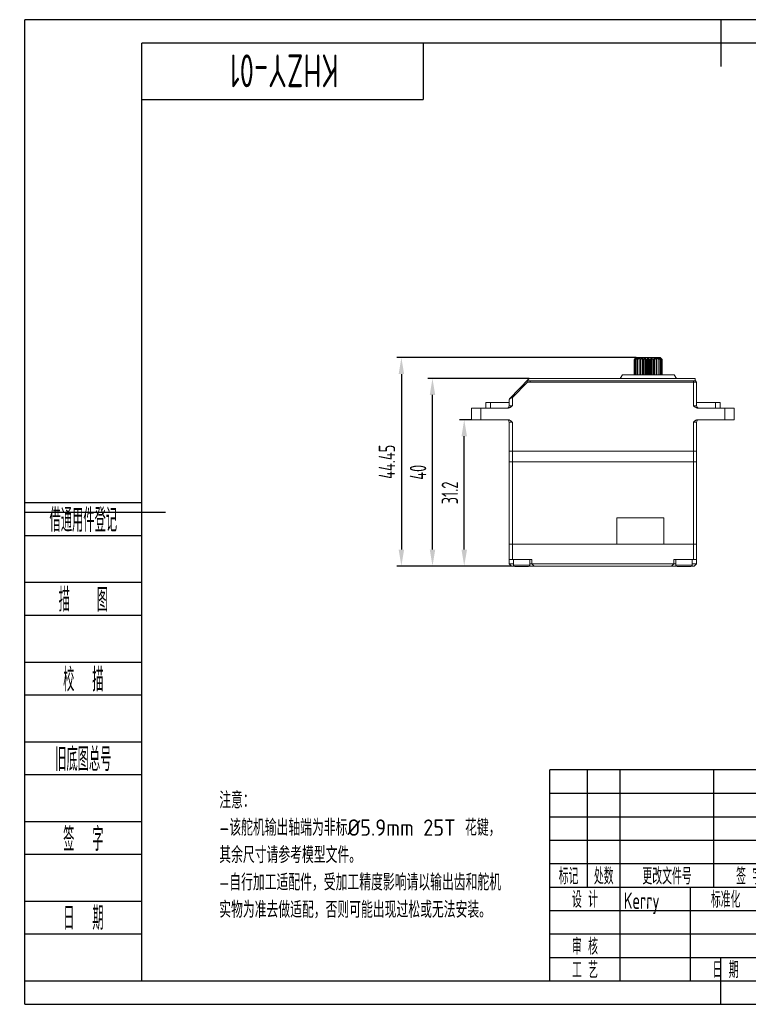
# Model space of a CAD drawing. Header units: inches. Extents: x -26 to 276, y -5 to 205.
# Tile 1 of 6: x -26 to 129, y -5 to 205. Entities that reach past the tile are written whole.
import ezdxf
from ezdxf.enums import TextEntityAlignment as Align

# ---------------------------------------------------------------- set-up
doc = ezdxf.new("R2010")
doc.units = ezdxf.units.IN
doc.header["$MEASUREMENT"] = 0
for name, color, linetype in [('02___PRT_ALL_AXES', 7, 'Continuous'), ('1轮廓实线层', 7, 'Continuous'), ('2细线层', 4, 'Continuous'), ('6文字层', 3, 'Continuous'), ('7标注层', 4, 'Continuous'), ('图框层', 7, 'Continuous')]:
    doc.layers.add(name, color=color, linetype=linetype)
doc.styles.add('PC_TEXTSTYLE', font='ISOCP.SHX', dxfattribs={"width": 0.707, "bigfont": 'GBCBIG.SHX'})
doc.styles.add('ZWISOGDT', font='ISOCP.SHX', dxfattribs={"bigfont": 'GBCBIG.SHX'})
doc.dimstyles.new('GB_LINEAR', dxfattribs={"dimtxt": 3.5, "dimasz": 3.5, "dimexe": 1, "dimexo": 0, "dimgap": 1.5, "dimtad": 1, "dimdsep": 46, "dimtxsty": 'PC_TEXTSTYLE', "dimcen": 0, "dimclrd": 256, "dimclrt": 3, "dimadec": 0, "dimazin": 2, "dimtp": 0.1, "dimtm": 0.1, "dimtfac": 0.71, "dimtdec": 3, "dimtmove": 0, "dimatfit": 3, "dimfxl": 1, "dimtfill": 1, "dimarcsym": 0})

# ---------------------------------------------------------------- blocks, each defined once
blk = doc.blocks.new('*D2')
at = {"layer": '7标注层', "color": 0, "lineweight": -2}
for p, q in [((70.31, 119.67), (67.74, 119.67)), ((78.81, 88.47), (67.74, 88.47))]:
    blk.add_line(p, q, dxfattribs=at)
at = {"layer": '7标注层', "lineweight": -2}
blk.add_line((68.74, 91.97), (68.74, 116.17), dxfattribs=at)
at = {"layer": '7标注层'}
for points in [[(69.33, 116.17), (68.16, 116.17), (68.74, 119.67)], [(68.16, 91.97), (69.33, 91.97), (68.74, 88.47)]]:
    blk.add_solid(points, dxfattribs=at)
at = {"layer": 'Defpoints', "color": 0}
for p in [(68.74, 119.67), (70.31, 119.67), (78.81, 88.47)]:
    blk.add_point(p, dxfattribs=at)
at = {"layer": '7标注层', "color": 3, "insert": (65.67, 104.07), "char_height": 3.5, "attachment_point": 5, "rotation": 90, "style": 'PC_TEXTSTYLE', "bg_fill": 3, "box_fill_scale": 1.25, "bg_fill_color": 257, "bg_fill_transparency": 0}
blk.add_mtext('31.2', dxfattribs=at)
blk = doc.blocks.new('*D3')
at = {"layer": '7标注层', "color": 0, "lineweight": -2}
for p, q in [((82.61, 128.47), (60.97, 128.47)), ((78.81, 88.47), (60.97, 88.47))]:
    blk.add_line(p, q, dxfattribs=at)
at = {"layer": '7标注层', "lineweight": -2}
blk.add_line((61.97, 91.97), (61.97, 124.97), dxfattribs=at)
at = {"layer": '7标注层'}
for points in [[(62.55, 124.97), (61.39, 124.97), (61.97, 128.47)], [(61.39, 91.97), (62.55, 91.97), (61.97, 88.47)]]:
    blk.add_solid(points, dxfattribs=at)
at = {"layer": 'Defpoints', "color": 0}
for p in [(61.97, 128.47), (82.61, 128.47), (78.81, 88.47)]:
    blk.add_point(p, dxfattribs=at)
at = {"layer": '7标注层', "color": 3, "insert": (58.89, 108.47), "char_height": 3.5, "attachment_point": 5, "rotation": 90, "style": 'PC_TEXTSTYLE', "bg_fill": 3, "box_fill_scale": 1.25, "bg_fill_color": 257, "bg_fill_transparency": 0}
blk.add_mtext('40', dxfattribs=at)
blk = doc.blocks.new('*D4')
at = {"layer": '7标注层', "color": 0, "lineweight": -2}
for p, q in [((105.42, 132.92), (54.34, 132.92)), ((78.81, 88.47), (54.34, 88.47))]:
    blk.add_line(p, q, dxfattribs=at)
at = {"layer": '7标注层', "lineweight": -2}
blk.add_line((55.34, 129.42), (55.34, 91.97), dxfattribs=at)
at = {"layer": '7标注层'}
for points in [[(55.92, 129.42), (54.75, 129.42), (55.34, 132.92)], [(54.75, 91.97), (55.92, 91.97), (55.34, 88.47)]]:
    blk.add_solid(points, dxfattribs=at)
at = {"layer": 'Defpoints', "color": 0}
for p in [(105.42, 132.92), (55.34, 88.47), (78.81, 88.47)]:
    blk.add_point(p, dxfattribs=at)
at = {"layer": '7标注层', "color": 3, "insert": (52.26, 110.7), "char_height": 3.5, "attachment_point": 5, "rotation": 90, "style": 'PC_TEXTSTYLE', "bg_fill": 3, "box_fill_scale": 1.25, "bg_fill_color": 257, "bg_fill_transparency": 0}
blk.add_mtext('44.45', dxfattribs=at)
blk = doc.blocks.new('ZwmFrameMain_1_A4^_^无分区图框^_^landscape')
at = {"layer": '1轮廓实线层'}
for p, q in [((123.5, 205), (123.5, 195)), ((0, 0), (0, 200)), ((267, 200), (0, 200)), ((267, 200), (267, 0)), ((-25, 100), (5, 100)), ((272, 100), (262, 100)), ((123.5, -5), (123.5, 5)), ((0, 0), (267, 0))]:
    blk.add_line(p, q, dxfattribs=at)
at = {"layer": '2细线层'}
for p, q in [((-25, -5), (-25, 205)), ((272, 205), (-25, 205)), ((272, 205), (272, -5)), ((-25, -5), (272, -5))]:
    blk.add_line(p, q, dxfattribs=at)
blk = doc.blocks.new('ZwmFrameMain_1_标题栏1')
at = {"layer": '1轮廓实线层'}
for p, q in [((-180, 0), (-180, 45)), ((0, 45), (-180, 45)), ((-172, 20), (-172, 45)), ((-165, 20), (-165, 45)), ((-145, 20), (-145, 45)), ((-130, 20), (-130, 45)), ((-120, 0), (-120, 45)), ((0, 0), (0, 45)), ((-60, 30), (0, 30)), ((-180, 20), (-60, 20)), ((-165, 0), (-165, 20)), ((-150, 0), (-150, 20)), ((-135, 0), (-135, 20)), ((-60, 15), (0, 15)), ((-180, 0), (0, 0))]:
    blk.add_line(p, q, dxfattribs=at)
at = {"layer": '1轮廓实线层', "color": 7}
for p, q in [((-60, 0), (-60, 45)), ((-180, 25), (-120, 25))]:
    blk.add_line(p, q, dxfattribs=at)
at = {"layer": '2细线层'}
for p, q in [((-180, 40), (-120, 40)), ((-180, 35), (-120, 35)), ((-180, 30), (-120, 30)), ((-90, 0), (-90, 20)), ((-75, 6), (-75, 20)), ((-180, 15), (-120, 15)), ((-120, 14), (-60, 14)), ((-112.5, 6), (-112.5, 14)), ((-105, 6), (-105, 14)), ((-97.5, 6), (-97.5, 14)), ((-180, 10), (-120, 10)), ((-180, 5), (-120, 5)), ((-120, 6), (-60, 6))]:
    blk.add_line(p, q, dxfattribs=at)
at = {"layer": '6文字层', "style": 'PC_TEXTSTYLE', "width": 0.667}
for s, p in [('标记', (-176, 22.5)), ('处数', (-168.5, 22.5)), (' 更改文件号 ', (-155, 22.5)), (' 签 字 ', (-137.5, 22.5)), (' 日期 ', (-125, 22.5)), (' 设 计 ', (-172.5, 17.51)), (' 标准化 ', (-142.5, 17.51)), (' 图 样 标 记 ', (-105, 17)), (' 重 量 ', (-82.5, 17)), (' 比 例 ', (-67.5, 17)), (' 审 核 ', (-172.5, 7.5)), (' 工 艺 ', (-172.5, 2.5)), (' 日 期 ', (-142.5, 2.5)), ('共       页', (-105, 3)), ('第       页', (-75, 3))]:
    blk.add_text(s, height=3.5, dxfattribs=at).set_placement(p, align=Align.MIDDLE)
at = {"layer": '6文字层', "style": 'PC_TEXTSTYLE', "flags": 8}
for tag, height, width, p, p2 in [('企业名称', 5, 3.445461, (-54.29, 34.82), (-5.27, 34.82)), ('产品名称或材料标记', 7, 1.034456, (-113.46, 28.64), (-66.42, 28.64)), ('图样名称', 5, 3.480264, (-54.79, 19.98), (-5.27, 19.98)), ('标准化', 3.5, 1.756036, (-133.83, 15.37), (-120.75, 15.37)), ('重量', 3.5, 2.448074, (-88.46, 7.54), (-76.55, 7.54)), ('比例', 3.5, 2.367734, (-73.35, 7.54), (-61.93, 7.54)), ('图样代号', 5, 3.489916, (-54.79, 5.63), (-5.52, 5.63)), ('审核', 3.5, 2.723972, (-163.99, 5.37), (-150.63, 5.37)), ('工艺', 3.5, 2.851598, (-164.21, 0.37), (-150.89, 0.37)), ('日期', 3.5, 2.733185, (-133.83, 0.37), (-120.75, 0.37)), ('共几页', 3.5, 0.953151, (-108.58, 1.48), (-101.56, 1.48))]:
    blk.add_attdef(tag, text='', height=height, dxfattribs=dict(at, width=width)).set_placement(p, p2, align=Align.FIT)
at = {"layer": '6文字层', "style": 'PC_TEXTSTYLE', "width": 9.901758, "flags": 8}
blk.add_attdef('设计', text='', height=3.5, rotation=359.5768, dxfattribs=at).set_placement((-164.23, 15.37), (-150.37, 15.27), align=Align.FIT)
at = {"layer": '6文字层', "color": 3, "style": 'PC_TEXTSTYLE', "width": 0.96618, "flags": 8}
blk.add_attdef('第几页', text='', height=3.5, dxfattribs=at).set_placement((-78.29, 1.5), (-71.16, 1.5), align=Align.FIT)
at = {"layer": '6文字层', "color": 0, "style": 'PC_TEXTSTYLE', "width": 0.715273, "flags": 8}
blk.add_attdef('图纸张数', text='', height=3.5, dxfattribs=at).set_placement((-2.66, -3.87), (4.46, -3.87), align=Align.FIT)
blk = doc.blocks.new('ZwmFrameMain_1_图样代号')
at = {"layer": '2细线层', "linetype": 'Continuous'}
for p in [(60, 0), (0, -12)]:
    blk.add_line(p, (60, -12), dxfattribs=at)
at = {"layer": '6文字层', "style": 'PC_TEXTSTYLE', "width": 2.827942}
blk.add_attdef('图样代号', text='', height=7, rotation=180, dxfattribs=at).set_placement((58.24, -2.4), (2.35, -2.4), align=Align.FIT)
blk = doc.blocks.new('ZwmFrameMain_1_附加栏')
at = {"layer": '2细线层'}
for p, q in [((-25, 102), (0, 102)), ((-25, 95), (0, 95)), ((-25, 85), (0, 85)), ((-25, 78), (0, 78)), ((-25, 68), (0, 68)), ((-25, 61), (0, 61)), ((-25, 51), (0, 51)), ((-25, 44), (0, 44)), ((-25, 34), (0, 34)), ((-25, 27), (0, 27)), ((-25, 17), (0, 17)), ((-25, 10), (0, 10)), ((-25, 0), (0, 0))]:
    blk.add_line(p, q, dxfattribs=at)
at = {"layer": '6文字层', "color": 3, "style": 'PC_TEXTSTYLE'}
for s, width, p in [('借通用件登记', 0.667, (-12.5, 98.5)), ('描   图', 0.6667, (-12.5, 81.5)), ('校  描', 0.667, (-12.5, 64.5)), ('旧底图总号', 0.667, (-12.5, 47.5)), ('签  字', 0.667, (-12.5, 30.5)), ('日  期', 0.667, (-12.49, 13.6))]:
    blk.add_text(s, height=5, dxfattribs=dict(at, width=width)).set_placement(p, align=Align.MIDDLE)
at = {"layer": '6文字层', "style": 'PC_TEXTSTYLE'}
for tag, width, p, p2 in [('借通用件登记', 0.671328, (-23.44, 86.36), (-1.25, 86.36)), ('描图', 2.120922, (-23.44, 69.36), (-1.25, 69.36)), ('校图', 2.149976, (-23.75, 52.06), (-1.25, 52.06)), ('旧底图总号', 0.761452, (-22.84, 35.67), (-1.86, 35.67)), ('签字', 2.026939, (-23.14, 18.37), (-1.56, 18.37)), ('日期', 1.89999, (-22.84, 1.37), (-2.17, 1.37))]:
    blk.add_attdef(tag, text='', height=5, dxfattribs=dict(at, width=width)).set_placement(p, p2, align=Align.FIT)

msp = doc.modelspace()

# ---------------------------------------------------------------- linework, layer by layer
at = {"color": 7, "lineweight": 0}
for p, q in [((105.02, 132.522), (105.037, 132.54)), ((105.02, 129.272), (105.02, 132.522)), ((105.037, 132.54), (105.084, 132.587)), ((105.408, 132.901), (105.055, 132.522)), ((105.055, 132.522), (105.055, 129.272)), ((105.055, 132.522), (105.089, 132.522)), ((105.084, 132.587), (105.211, 132.714)), ((105.089, 132.522), (105.472, 132.873)), ((105.089, 129.272), (105.089, 132.522)), ((105.211, 132.714), (105.213, 132.717)), ((105.213, 132.717), (105.337, 132.84)), ((105.546, 132.901), (105.263, 132.522)), ((105.263, 132.522), (105.263, 129.272)), ((105.263, 132.522), (105.341, 132.522)), ((105.337, 132.84), (105.399, 132.901)), ((105.341, 132.522), (105.764, 132.901)), ((105.341, 129.272), (105.341, 132.522)), ((105.399, 132.901), (105.414, 132.916)), ((105.399, 132.901), (105.399, 132.892)), ((105.415, 132.909), (105.408, 132.901)), ((105.414, 132.916), (105.421, 132.922)), ((105.427, 132.922), (105.415, 132.909)), ((105.427, 132.922), (105.84, 132.922)), ((105.472, 132.873), (105.504, 132.901)), ((105.504, 132.901), (105.528, 132.922)), ((105.504, 132.901), (105.504, 132.844)), ((105.55, 132.906), (105.546, 132.901)), ((105.552, 132.909), (105.55, 132.906)), ((105.561, 132.922), (105.552, 132.909)), ((105.837, 132.898), (105.642, 132.522)), ((105.642, 132.522), (105.642, 129.272)), ((105.642, 132.522), (105.759, 132.522)), ((105.759, 132.522), (106.165, 132.901)), ((105.759, 129.272), (105.759, 132.522)), ((105.764, 132.901), (105.791, 132.922)), ((105.764, 132.901), (105.764, 132.759)), ((105.839, 132.901), (105.837, 132.898)), ((105.847, 132.922), (105.839, 132.901)), ((105.847, 132.922), (110.556, 132.922)), ((106.165, 132.901), (106.191, 132.922)), ((106.165, 132.901), (106.165, 129.272)), ((106.266, 132.901), (106.169, 132.522)), ((106.169, 132.522), (106.169, 129.272)), ((106.169, 132.522), (106.318, 132.522)), ((106.267, 132.906), (106.266, 132.901)), ((106.267, 132.922), (106.268, 132.916)), ((106.268, 132.916), (106.267, 132.906)), ((106.318, 132.522), (106.68, 132.901)), ((106.318, 129.272), (106.318, 132.522)), ((106.68, 132.901), (106.705, 132.922)), ((106.68, 132.901), (106.68, 129.272)), ((106.796, 132.922), (106.801, 132.901)), ((106.801, 129.272), (106.801, 132.901)), ((106.801, 132.901), (106.81, 132.522)), ((106.81, 132.522), (106.81, 129.272)), ((106.81, 132.522), (106.981, 132.522)), ((106.981, 132.522), (107.277, 132.901)), ((106.981, 129.272), (106.981, 132.522)), ((107.277, 132.901), (107.299, 132.922)), ((107.277, 132.901), (107.277, 129.272)), ((107.4, 132.922), (107.411, 132.901)), ((107.411, 129.272), (107.411, 132.901)), ((107.411, 132.901), (107.525, 132.522)), ((107.525, 132.522), (107.525, 129.272)), ((107.525, 132.522), (107.707, 132.522)), ((107.707, 132.522), (107.919, 132.901)), ((107.707, 129.272), (107.707, 132.522)), ((107.919, 132.901), (107.936, 132.922)), ((107.919, 132.901), (107.919, 129.272)), ((108.041, 132.922), (108.058, 132.901)), ((108.058, 129.272), (108.058, 132.901)), ((108.058, 132.901), (108.269, 132.522)), ((108.269, 132.522), (108.269, 129.272)), ((108.269, 132.522), (108.451, 132.522)), ((108.451, 132.522), (108.565, 132.901)), ((108.451, 129.272), (108.451, 132.522)), ((108.565, 132.901), (108.577, 132.922)), ((108.565, 132.901), (108.565, 129.272)), ((108.678, 132.922), (108.699, 132.901)), ((108.699, 129.272), (108.699, 132.901)), ((108.699, 132.901), (108.996, 132.522)), ((108.996, 132.522), (108.996, 129.272)), ((108.996, 132.522), (109.166, 132.522)), ((109.166, 132.522), (109.175, 132.901)), ((109.166, 129.272), (109.166, 132.522)), ((109.175, 132.901), (109.18, 132.922)), ((109.175, 132.901), (109.175, 129.272)), ((109.272, 132.922), (109.297, 132.901)), ((109.297, 129.272), (109.297, 132.901)), ((109.297, 132.901), (109.659, 132.522)), ((109.659, 132.522), (109.659, 129.272)), ((109.659, 132.522), (109.807, 132.522)), ((109.709, 132.916), (109.709, 132.922)), ((109.711, 132.901), (109.709, 132.916)), ((109.807, 132.522), (109.711, 132.901)), ((109.785, 132.922), (109.812, 132.901)), ((109.807, 129.272), (109.807, 132.522)), ((109.812, 129.272), (109.812, 132.901)), ((109.812, 132.901), (110.217, 132.522)), ((110.138, 132.901), (110.13, 132.922)), ((110.14, 132.898), (110.138, 132.901)), ((110.334, 132.522), (110.14, 132.898)), ((110.186, 132.922), (110.212, 132.901)), ((110.212, 132.759), (110.212, 132.901)), ((110.212, 132.901), (110.635, 132.522)), ((110.217, 132.522), (110.217, 129.272)), ((110.217, 132.522), (110.334, 132.522)), ((110.334, 129.272), (110.334, 132.522)), ((110.42, 132.916), (110.416, 132.922)), ((110.43, 132.901), (110.42, 132.916)), ((110.713, 132.522), (110.43, 132.901)), ((110.448, 132.922), (110.456, 132.916)), ((110.456, 132.916), (110.464, 132.909)), ((110.464, 132.909), (110.473, 132.901)), ((110.473, 132.844), (110.473, 132.901)), ((110.473, 132.901), (110.505, 132.873)), ((110.505, 132.873), (110.887, 132.522)), ((110.552, 132.919), (110.549, 132.922)), ((110.569, 132.901), (110.552, 132.919)), ((110.556, 132.922), (110.57, 132.909)), ((110.921, 132.522), (110.569, 132.901)), ((110.57, 132.909), (110.573, 132.905)), ((110.573, 132.905), (110.577, 132.901)), ((110.577, 132.892), (110.577, 132.901)), ((110.577, 132.901), (110.639, 132.84)), ((110.635, 132.522), (110.635, 129.272)), ((110.635, 132.522), (110.713, 132.522)), ((110.639, 132.84), (110.766, 132.714)), ((110.713, 129.272), (110.713, 132.522)), ((110.766, 132.714), (110.892, 132.587)), ((110.887, 132.522), (110.887, 129.272)), ((110.887, 132.522), (110.921, 132.522)), ((110.892, 132.587), (110.939, 132.54)), ((110.921, 129.272), (110.921, 132.522)), ((110.939, 132.54), (110.957, 132.522)), ((110.957, 132.522), (110.957, 129.272)), ((78.385, 124.159), (82.613, 128.472)), ((82.613, 128.472), (117.928, 128.472)), ((102.488, 129.272), (101.988, 128.472)), ((102.488, 129.272), (113.488, 129.272)), ((113.488, 129.272), (113.988, 128.472)), ((118.028, 127.972), (118.028, 128.372)), ((82.222, 127.716), (79.013, 124.443)), ((82.823, 127.972), (82.116, 127.965)), ((82.116, 127.965), (82.222, 127.716)), ((82.824, 127.722), (82.222, 127.716)), ((82.826, 127.722), (82.823, 127.972)), ((118.063, 127.972), (82.823, 127.972)), ((118.313, 127.722), (82.824, 127.722)), ((117.613, 122.672), (117.613, 127.972)), ((118.313, 127.722), (118.063, 127.972)), ((118.313, 127.722), (118.313, 122.672)), ((78.313, 123.984), (78.385, 124.159)), ((78.313, 122.672), (78.313, 123.984)), ((79.013, 124.443), (78.492, 124.102)), ((79.013, 124.443), (78.835, 124.618)), ((79.013, 124.443), (79.013, 122.672)), ((70.313, 119.672), (70.313, 122.172)), ((70.313, 122.172), (78.039, 122.172)), ((72.313, 119.672), (72.313, 122.172)), ((73.314, 122.172), (73.314, 123.372)), ((73.315, 123.372), (78.313, 123.372)), ((74.313, 122.172), (74.313, 123.372)), ((79.013, 122.672), (78.313, 122.672)), ((118.313, 122.672), (117.613, 122.672)), ((118.313, 123.372), (123.312, 123.372)), ((118.588, 122.172), (126.313, 122.172)), ((122.313, 123.372), (122.313, 122.172)), ((123.312, 123.372), (123.312, 122.172)), ((124.313, 122.172), (124.313, 119.672)), ((126.313, 122.172), (126.313, 119.672)), ((78.039, 119.672), (70.313, 119.672)), ((78.313, 88.972), (78.313, 119.172)), ((78.313, 119.172), (79.013, 119.172)), ((79.013, 89.872), (79.013, 119.172)), ((117.613, 119.172), (118.313, 119.172)), ((117.613, 89.872), (117.613, 119.172)), ((118.313, 88.972), (118.313, 119.172)), ((126.313, 119.672), (118.588, 119.672)), ((118.313, 112.972), (78.313, 112.972)), ((111.313, 98.772), (101.313, 98.772)), ((101.313, 93.172), (101.313, 98.772)), ((111.313, 93.172), (111.313, 98.772)), ((118.313, 93.172), (78.313, 93.172)), ((78.313, 89.872), (83.163, 89.872)), ((78.813, 88.472), (78.313, 88.972)), ((78.313, 88.972), (79.263, 88.972)), ((78.813, 88.472), (79.344, 88.472)), ((82.763, 88.672), (79.263, 88.672)), ((82.463, 88.372), (79.563, 88.372)), ((82.682, 88.472), (113.944, 88.472)), ((113.863, 88.972), (82.763, 88.972)), ((83.163, 89.872), (83.163, 88.972)), ((83.163, 88.972), (83.663, 88.472)), ((112.963, 88.472), (113.463, 88.972)), ((113.463, 89.872), (118.313, 89.872)), ((113.463, 89.872), (113.463, 88.972)), ((117.363, 88.672), (113.863, 88.672)), ((117.063, 88.372), (114.163, 88.372)), ((117.813, 88.472), (117.282, 88.472)), ((118.313, 88.972), (117.363, 88.972)), ((118.313, 88.972), (117.813, 88.472))]:
    msp.add_line(p, q, dxfattribs=at)
for centre, radius, start, end in [((117.928, 128.372), 0.1, 0, 90), ((77.813, 122.672), 0.5, 270, 0), ((118.813, 122.672), 0.5, 180, 252), ((77.813, 119.172), 0.5, 0, 72), ((118.813, 119.172), 0.5, 108, 180), ((79.563, 88.672), 0.3, 180, 270), ((82.463, 88.672), 0.3, 270, 0), ((114.163, 88.672), 0.3, 180, 270), ((117.063, 88.672), 0.3, 270, 0)]:
    msp.add_arc(centre, radius, start, end, dxfattribs=at)
for points, start_tangent, end_tangent in [([(78.492, 124.102), (78.39, 124.034), (78.332, 123.997), (78.313, 123.984)], (-0.8522758, -0.5230927), (0, -1)), ([(79.013, 122.672), (78.911, 122.586), (78.806, 122.501), (78.698, 122.421), (78.586, 122.347), (78.47, 122.283), (78.346, 122.229), (78.205, 122.189), (78.039, 122.172)], (-0.7637626, -0.6454972), (-1, 0)), ([(118.588, 122.172), (118.404, 122.193), (118.209, 122.258), (118.011, 122.365), (117.813, 122.507), (117.613, 122.672)], (-1, 0), (-0.7637626, 0.6454972)), ([(78.039, 119.672), (78.223, 119.651), (78.418, 119.586), (78.616, 119.479), (78.813, 119.337), (79.013, 119.172)], (1, 0), (0.7637626, -0.6454972)), ([(117.613, 119.172), (117.716, 119.258), (117.821, 119.343), (117.929, 119.424), (118.042, 119.498), (118.158, 119.562), (118.282, 119.615), (118.423, 119.655), (118.588, 119.672)], (0.7637626, 0.6454972), (1, 0))]:
    msp.add_spline(points, degree=3, dxfattribs=dict(at, start_tangent=start_tangent, end_tangent=end_tangent))
at = {"layer": '02___PRT_ALL_AXES', "color": 7, "lineweight": 0}
for p, q in [((79.263, 89.872), (79.263, 88.672)), ((82.763, 89.872), (82.763, 88.672)), ((113.863, 89.872), (113.863, 88.672)), ((117.363, 89.872), (117.363, 88.672))]:
    msp.add_line(p, q, dxfattribs=at)

# ---------------------------------------------------------------- block references
at = {"layer": '图框层'}
ref = msp.add_blockref('ZwmFrameMain_1_图样代号', (0, 200), dxfattribs=at)
ref.add_attrib('图样代号', 'KHZY-01', dxfattribs={"layer": '6文字层', "height": 7, "rotation": 180, "style": 'PC_TEXTSTYLE', "width": 0.707}).set_placement((30.293, 197.597), align=Align.CENTER)
msp.add_blockref('ZwmFrameMain_1_附加栏', (0, 0), dxfattribs=at)
ref = msp.add_blockref('ZwmFrameMain_1_标题栏1', (267, 0), dxfattribs=at)
ref.add_attrib('产品名称或材料标记', '单轴舵机装配体', dxfattribs={"layer": '6文字层', "height": 7, "style": 'PC_TEXTSTYLE', "width": 0.707}).set_placement((177.058, 28.635), align=Align.CENTER)
ref.add_attrib('设计', 'Kerry', (102.771, 15.372), dxfattribs={"layer": '6文字层', "height": 3.5, "rotation": 359.57685, "style": 'PC_TEXTSTYLE', "width": 0.707})
ref.add_attrib('日期', '2026/3/24', dxfattribs={"layer": '6文字层', "height": 3.5, "style": 'PC_TEXTSTYLE', "width": 0.598085}).set_placement((133.165, 0.371), (146.248, 0.371), align=Align.FIT)
ref.add_attrib('图样名称', '单轴舵机40×20×40系列外观尺寸图', dxfattribs={"layer": '6文字层', "height": 5, "style": 'PC_TEXTSTYLE', "width": 0.707}).set_placement((236.973, 19.978), align=Align.CENTER)
ref.add_attrib('图样代号', 'KHZY-01', dxfattribs={"layer": '6文字层', "height": 5, "style": 'PC_TEXTSTYLE', "width": 0.707}).set_placement((236.85, 5.63), align=Align.CENTER)
ref.add_attrib('比例', '1:1', dxfattribs={"layer": '6文字层', "height": 3.5, "style": 'PC_TEXTSTYLE', "width": 0.707}).set_placement((199.359, 7.542), align=Align.CENTER)

# ---------------------------------------------------------------- texts
at = {"layer": '6文字层', "insert": (46.491, 26.8), "char_height": 3.5, "width": 60, "attachment_point": 5, "style": 'ZWISOGDT'}
msp.add_mtext('\\pxql;注意：\\P-该舵机输出轴端为非标%%C5.9mm 25T 花键，其余尺寸请参考模型文件。\\P-自行加工适配件，受加工精度影响请以输出齿和舵机实物为准去做适配，否则可能出现过松或无法安装。', dxfattribs=at)

# ---------------------------------------------------------------- next in the draw order: dimensions: what is measured, and where the dimension line sits
at = {"layer": '7标注层'}
dim = msp.add_linear_dim(base=(68.745, 119.672), p1=(78.813, 88.472), p2=(70.313, 119.672), angle=90, dimstyle='GB_LINEAR', override={"dimscale": 1, "dimgap": 1.5, "dimtad": 1, "dimjust": 0, "dimdec": 2, "dimlfac": 1, "dimse1": 0, "dimse2": 0, "dimsd1": 0, "dimsd2": 0, "dimclrd": 256, "dimclre": 0, "dimtofl": 1, "dimtvp": 0.1}, dxfattribs=at)
dim.commit()
dim.dimension.update_dxf_attribs({"geometry": '*D2', "text_midpoint": (65.67, 104.072)})

# ---------------------------------------------------------------- next in the draw order: dimensions: what is measured, and where the dimension line sits
dim = msp.add_linear_dim(base=(61.971, 128.472), p1=(78.813, 88.472), p2=(82.613, 128.472), angle=90, dimstyle='GB_LINEAR', override={"dimscale": 1, "dimgap": 1.5, "dimtad": 1, "dimjust": 0, "dimdec": 2, "dimlfac": 1, "dimse1": 0, "dimse2": 0, "dimsd1": 0, "dimsd2": 0, "dimclrd": 256, "dimclre": 0, "dimtofl": 1, "dimtvp": 0.1}, dxfattribs=at)
dim.commit()
dim.dimension.update_dxf_attribs({"geometry": '*D3', "text_midpoint": (58.894, 108.472)})

# ---------------------------------------------------------------- next in the draw order: dimensions: what is measured, and where the dimension line sits
dim = msp.add_linear_dim(base=(55.337, 88.472), p1=(105.421, 132.922), p2=(78.813, 88.472), angle=90, dimstyle='GB_LINEAR', override={"dimscale": 1, "dimgap": 1.5, "dimtad": 1, "dimjust": 0, "dimdec": 2, "dimlfac": 1, "dimse1": 0, "dimse2": 0, "dimsd1": 0, "dimsd2": 0, "dimclrd": 256, "dimclre": 0, "dimtofl": 1, "dimtvp": 0.1}, dxfattribs=at)
dim.commit()
dim.dimension.update_dxf_attribs({"geometry": '*D4', "text_midpoint": (52.262, 110.697)})

# ---------------------------------------------------------------- next in the draw order: linework, layer by layer
at = {"color": 7, "lineweight": 0}
msp.add_line((118.313, 110.672), (78.313, 110.672), dxfattribs=at)

# ---------------------------------------------------------------- next in the draw order: block references
at = {"layer": '图框层'}
msp.add_blockref('ZwmFrameMain_1_A4^_^无分区图框^_^landscape', (0, 0), dxfattribs=at)

doc.saveas('drawing.dxf')
